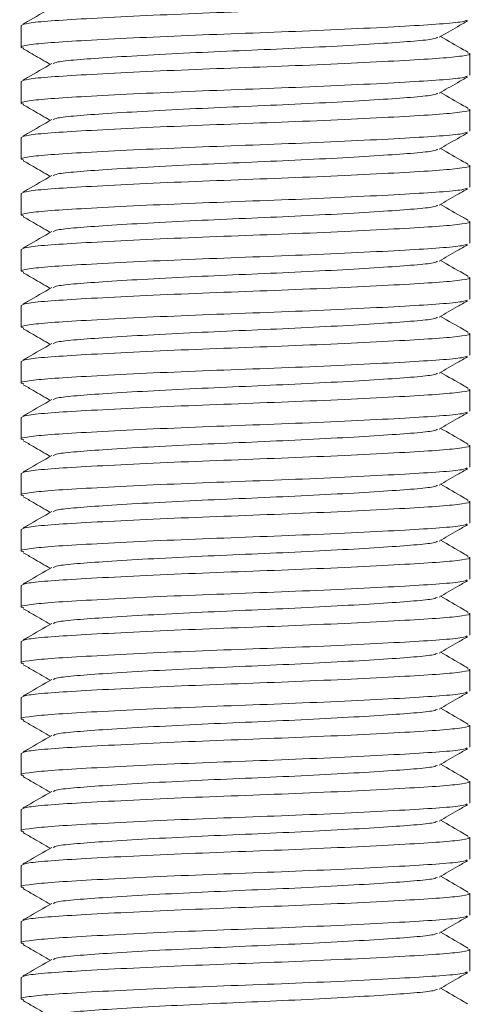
# Model space of a CAD drawing. Header units: millimetres. Extents: x 8 to 270, y 10 to 208.
# Tile 8 of 14: x 148.15 to 151.37, y 108.1 to 115.14. Entities that reach past the tile are written whole.
import ezdxf

# ---------------------------------------------------------------- set-up
doc = ezdxf.new("R2010")
doc.units = ezdxf.units.MM

msp = doc.modelspace()

# ---------------------------------------------------------------- linework, layer by layer
at = {"color": 7, "linetype": 'Continuous', "lineweight": 15}
for p, q in [((148.1578, 115.0939), (148.1578, 114.9386)), ((151.3578, 114.7386), (151.3578, 114.8939)), ((148.1578, 114.6939), (148.1578, 114.5386)), ((151.3578, 114.3386), (151.3578, 114.4939)), ((148.1578, 114.2939), (148.1578, 114.1386)), ((151.3578, 113.9386), (151.3578, 114.0939)), ((148.1578, 113.8939), (148.1578, 113.7386)), ((151.3578, 113.5386), (151.3578, 113.6939)), ((148.1578, 113.4939), (148.1578, 113.3386)), ((151.3578, 113.1386), (151.3578, 113.2939)), ((148.1578, 113.0939), (148.1578, 112.9386)), ((151.3578, 112.7386), (151.3578, 112.8939)), ((148.1578, 112.6939), (148.1578, 112.5386)), ((151.3578, 112.3386), (151.3578, 112.4939)), ((148.1578, 112.2939), (148.1578, 112.1386)), ((151.3578, 111.9386), (151.3578, 112.0939)), ((148.1578, 111.8939), (148.1578, 111.7386)), ((151.3578, 111.5386), (151.3578, 111.6939)), ((148.1578, 111.4939), (148.1578, 111.3386)), ((151.3578, 111.1386), (151.3578, 111.2939)), ((148.1578, 111.0939), (148.1578, 110.9386)), ((151.3578, 110.7386), (151.3578, 110.8939)), ((148.1578, 110.6939), (148.1578, 110.5386)), ((151.3578, 110.3386), (151.3578, 110.4939)), ((148.1578, 110.2939), (148.1578, 110.1386)), ((151.3578, 109.9386), (151.3578, 110.0939)), ((148.1578, 109.8939), (148.1578, 109.7386)), ((151.3578, 109.5386), (151.3578, 109.6939)), ((148.1578, 109.4939), (148.1578, 109.3386)), ((151.3578, 109.1386), (151.3578, 109.2939)), ((148.1578, 109.0939), (148.1578, 108.9386)), ((151.3578, 108.7386), (151.3578, 108.8939)), ((148.1578, 108.6939), (148.1578, 108.5386)), ((151.3578, 108.3386), (151.3578, 108.4939)), ((148.1578, 108.2939), (148.1578, 108.1386))]:
    msp.add_line(p, q, dxfattribs=at)
for points, knots in [([(148.1578, 115.0939), (148.1688, 115.0998), (148.1903, 115.1115), (148.3581, 115.1272), (148.6113, 115.1429), (148.9484, 115.1606), (149.3414, 115.1782), (149.7578, 115.1939), (150.1742, 115.2096), (150.5674, 115.2272), (150.9036, 115.2449), (151.1602, 115.2606), (151.3153, 115.2762), (151.3771, 115.2897), (151.3481, 115.2972), (151.3416, 115.2989)], [0, 0, 0, 0, 0.082767, 0.162705, 0.242643, 0.32541, 0.408177, 0.488115, 0.568053, 0.65082, 0.733587, 0.813525, 0.893463, 0.97623, 1, 1, 1, 1]), ([(148.3755, 115.2223), (148.3176, 115.1887), (148.2497, 115.1494), (148.1818, 115.1102), (148.1719, 115.1044)], [0, 0, 0, 0, 0.853267, 1, 1, 1, 1]), ([(151.3399, 115.133), (151.3314, 115.1289), (151.3111, 115.1192), (151.1563, 115.1052), (150.9047, 115.0895), (150.5671, 115.0719), (150.1743, 115.0542), (149.7578, 115.0386), (149.3414, 115.0229), (148.9482, 115.0052), (148.612, 114.9876), (148.3555, 114.9719), (148.2001, 114.9562), (148.1385, 114.9426), (148.1682, 114.9349), (148.1753, 114.9331)], [0, 0, 0, 0, 0.05785, 0.139792, 0.221734, 0.306576, 0.391418, 0.47336, 0.555301, 0.640143, 0.724986, 0.806927, 0.888869, 0.973711, 1, 1, 1, 1]), ([(151.1396, 115.0099), (151.1832, 115.0351), (151.251, 115.0744), (151.3188, 115.1137), (151.343, 115.1276)], [0, 0, 0, 0, 0.643999, 1, 1, 1, 1]), ([(151.3445, 114.904), (151.3345, 114.9098), (151.2698, 114.9472), (151.2052, 114.9846), (151.1506, 115.0163)], [0, 0, 0, 0, 0.155595, 1, 1, 1, 1]), ([(151.1285, 115.01), (151.1215, 115.0061), (151.1039, 114.9966), (150.9709, 114.9829), (150.7528, 114.9672), (150.4599, 114.9496), (150.1191, 114.9319), (149.7578, 114.9162), (149.3965, 114.9005), (149.0557, 114.8829), (148.7628, 114.8652), (148.5446, 114.8495), (148.411, 114.8357), (148.3935, 114.8261), (148.3863, 114.8222)], [0, 0, 0, 0, 0.057975, 0.144993, 0.232012, 0.322113, 0.412214, 0.499232, 0.586251, 0.676352, 0.766453, 0.853472, 0.94049, 1, 1, 1, 1]), ([(148.1578, 114.6939), (148.1688, 114.6998), (148.1903, 114.7115), (148.3581, 114.7272), (148.6113, 114.7429), (148.9484, 114.7606), (149.3414, 114.7782), (149.7578, 114.7939), (150.1742, 114.8096), (150.5674, 114.8272), (150.9036, 114.8449), (151.1602, 114.8606), (151.3153, 114.8762), (151.3771, 114.8897), (151.3481, 114.8972), (151.3416, 114.8989)], [0, 0, 0, 0, 0.082767, 0.162705, 0.242643, 0.32541, 0.408177, 0.488115, 0.568053, 0.65082, 0.733587, 0.813525, 0.893463, 0.97623, 1, 1, 1, 1]), ([(148.1722, 114.9279), (148.1964, 114.9139), (148.2607, 114.8767), (148.3249, 114.8394), (148.365, 114.8162)], [0, 0, 0, 0, 0.376332, 1, 1, 1, 1]), ([(148.3755, 114.8223), (148.3176, 114.7887), (148.2497, 114.7494), (148.1818, 114.7102), (148.1719, 114.7044)], [0, 0, 0, 0, 0.853267, 1, 1, 1, 1]), ([(151.3399, 114.733), (151.3314, 114.7289), (151.3111, 114.7192), (151.1563, 114.7052), (150.9047, 114.6895), (150.5671, 114.6719), (150.1743, 114.6542), (149.7578, 114.6386), (149.3414, 114.6229), (148.9482, 114.6052), (148.612, 114.5876), (148.3555, 114.5719), (148.2001, 114.5562), (148.1385, 114.5426), (148.1682, 114.5349), (148.1753, 114.5331)], [0, 0, 0, 0, 0.05785, 0.139792, 0.221734, 0.306576, 0.391418, 0.47336, 0.555301, 0.640143, 0.724986, 0.806927, 0.888869, 0.973711, 1, 1, 1, 1]), ([(151.1396, 114.6099), (151.1832, 114.6351), (151.251, 114.6744), (151.3188, 114.7137), (151.343, 114.7276)], [0, 0, 0, 0, 0.643999, 1, 1, 1, 1]), ([(151.1285, 114.61), (151.1215, 114.6061), (151.1039, 114.5966), (150.9709, 114.5829), (150.7528, 114.5672), (150.4599, 114.5496), (150.1191, 114.5319), (149.7578, 114.5162), (149.3965, 114.5005), (149.0557, 114.4829), (148.7628, 114.4652), (148.5446, 114.4495), (148.411, 114.4357), (148.3935, 114.4261), (148.3863, 114.4222)], [0, 0, 0, 0, 0.057975, 0.144993, 0.232012, 0.322113, 0.412214, 0.499232, 0.586251, 0.676352, 0.766453, 0.853472, 0.94049, 1, 1, 1, 1]), ([(151.3445, 114.504), (151.3345, 114.5098), (151.2698, 114.5472), (151.2052, 114.5846), (151.1506, 114.6163)], [0, 0, 0, 0, 0.155595, 1, 1, 1, 1]), ([(148.1722, 114.5279), (148.1964, 114.5139), (148.2607, 114.4767), (148.3249, 114.4394), (148.365, 114.4162)], [0, 0, 0, 0, 0.376332, 1, 1, 1, 1]), ([(148.1578, 114.2939), (148.1688, 114.2998), (148.1903, 114.3115), (148.3581, 114.3272), (148.6113, 114.3429), (148.9484, 114.3606), (149.3414, 114.3782), (149.7578, 114.3939), (150.1742, 114.4096), (150.5674, 114.4272), (150.9036, 114.4449), (151.1602, 114.4606), (151.3153, 114.4762), (151.3771, 114.4897), (151.3481, 114.4972), (151.3416, 114.4989)], [0, 0, 0, 0, 0.082767, 0.162705, 0.242643, 0.32541, 0.408177, 0.488115, 0.568053, 0.65082, 0.733587, 0.813525, 0.893463, 0.97623, 1, 1, 1, 1]), ([(148.3755, 114.4223), (148.3176, 114.3887), (148.2497, 114.3494), (148.1818, 114.3102), (148.1719, 114.3044)], [0, 0, 0, 0, 0.853267, 1, 1, 1, 1]), ([(151.3399, 114.333), (151.3314, 114.3289), (151.3111, 114.3192), (151.1563, 114.3052), (150.9047, 114.2895), (150.5671, 114.2719), (150.1743, 114.2542), (149.7578, 114.2386), (149.3414, 114.2229), (148.9482, 114.2052), (148.612, 114.1876), (148.3555, 114.1719), (148.2001, 114.1562), (148.1385, 114.1426), (148.1682, 114.1349), (148.1753, 114.1331)], [0, 0, 0, 0, 0.0578498, 0.1397917, 0.2217336, 0.3065756, 0.3914177, 0.4733595, 0.5553014, 0.6401435, 0.7249855, 0.8069274, 0.8888693, 0.9737113, 1, 1, 1, 1]), ([(151.1396, 114.2099), (151.1832, 114.2351), (151.251, 114.2744), (151.3188, 114.3137), (151.343, 114.3276)], [0, 0, 0, 0, 0.643999, 1, 1, 1, 1]), ([(151.1285, 114.21), (151.1215, 114.2061), (151.1039, 114.1966), (150.9709, 114.1829), (150.7528, 114.1672), (150.4599, 114.1496), (150.1191, 114.1319), (149.7578, 114.1162), (149.3965, 114.1005), (149.0557, 114.0829), (148.7628, 114.0652), (148.5446, 114.0495), (148.411, 114.0357), (148.3935, 114.0261), (148.3863, 114.0222)], [0, 0, 0, 0, 0.0579751, 0.1449933, 0.2320115, 0.3221129, 0.4122143, 0.4992325, 0.5862507, 0.676352, 0.7664534, 0.8534716, 0.9404898, 1, 1, 1, 1]), ([(151.3445, 114.104), (151.3345, 114.1098), (151.2698, 114.1472), (151.2052, 114.1846), (151.1506, 114.2163)], [0, 0, 0, 0, 0.155595, 1, 1, 1, 1]), ([(148.1578, 113.8939), (148.1688, 113.8998), (148.1903, 113.9115), (148.3581, 113.9272), (148.6113, 113.9429), (148.9484, 113.9606), (149.3414, 113.9782), (149.7578, 113.9939), (150.1742, 114.0096), (150.5674, 114.0272), (150.9036, 114.0449), (151.1602, 114.0606), (151.3153, 114.0762), (151.3771, 114.0897), (151.3481, 114.0972), (151.3416, 114.0989)], [0, 0, 0, 0, 0.082767, 0.162705, 0.242643, 0.32541, 0.408177, 0.488115, 0.568053, 0.65082, 0.733587, 0.813525, 0.893463, 0.97623, 1, 1, 1, 1]), ([(148.1722, 114.1279), (148.1964, 114.1139), (148.2607, 114.0767), (148.3249, 114.0394), (148.365, 114.0162)], [0, 0, 0, 0, 0.376332, 1, 1, 1, 1]), ([(148.3755, 114.0223), (148.3176, 113.9887), (148.2497, 113.9494), (148.1818, 113.9102), (148.1719, 113.9044)], [0, 0, 0, 0, 0.853267, 1, 1, 1, 1]), ([(151.3399, 113.933), (151.3314, 113.9289), (151.3111, 113.9192), (151.1563, 113.9052), (150.9047, 113.8895), (150.5671, 113.8719), (150.1743, 113.8542), (149.7578, 113.8386), (149.3414, 113.8229), (148.9482, 113.8052), (148.612, 113.7876), (148.3555, 113.7719), (148.2001, 113.7562), (148.1385, 113.7426), (148.1682, 113.7349), (148.1753, 113.7331)], [0, 0, 0, 0, 0.05785, 0.139792, 0.221734, 0.306576, 0.391418, 0.47336, 0.555301, 0.640143, 0.724986, 0.806927, 0.888869, 0.973711, 1, 1, 1, 1]), ([(151.1396, 113.8099), (151.1832, 113.8351), (151.251, 113.8744), (151.3188, 113.9137), (151.343, 113.9276)], [0, 0, 0, 0, 0.643999, 1, 1, 1, 1]), ([(151.3445, 113.704), (151.3345, 113.7098), (151.2698, 113.7472), (151.2052, 113.7846), (151.1506, 113.8163)], [0, 0, 0, 0, 0.155595, 1, 1, 1, 1]), ([(151.1285, 113.81), (151.1215, 113.8061), (151.1039, 113.7966), (150.9709, 113.7829), (150.7528, 113.7672), (150.4599, 113.7496), (150.1191, 113.7319), (149.7578, 113.7162), (149.3965, 113.7005), (149.0557, 113.6829), (148.7628, 113.6652), (148.5446, 113.6495), (148.411, 113.6357), (148.3935, 113.6261), (148.3863, 113.6222)], [0, 0, 0, 0, 0.057975, 0.144993, 0.232012, 0.322113, 0.412214, 0.499232, 0.586251, 0.676352, 0.766453, 0.853472, 0.94049, 1, 1, 1, 1]), ([(148.1578, 113.4939), (148.1688, 113.4998), (148.1903, 113.5115), (148.3581, 113.5272), (148.6113, 113.5429), (148.9484, 113.5606), (149.3414, 113.5782), (149.7578, 113.5939), (150.1742, 113.6096), (150.5674, 113.6272), (150.9036, 113.6449), (151.1602, 113.6606), (151.3153, 113.6762), (151.3771, 113.6897), (151.3481, 113.6972), (151.3416, 113.6989)], [0, 0, 0, 0, 0.082767, 0.162705, 0.242643, 0.32541, 0.408177, 0.488115, 0.568053, 0.65082, 0.733587, 0.813525, 0.893463, 0.97623, 1, 1, 1, 1]), ([(148.1722, 113.7279), (148.1964, 113.7139), (148.2607, 113.6767), (148.3249, 113.6394), (148.365, 113.6162)], [0, 0, 0, 0, 0.376332, 1, 1, 1, 1]), ([(148.3755, 113.6223), (148.3176, 113.5887), (148.2497, 113.5494), (148.1818, 113.5102), (148.1719, 113.5044)], [0, 0, 0, 0, 0.853267, 1, 1, 1, 1]), ([(151.3399, 113.533), (151.3314, 113.5289), (151.3111, 113.5192), (151.1563, 113.5052), (150.9047, 113.4895), (150.5671, 113.4719), (150.1743, 113.4542), (149.7578, 113.4386), (149.3414, 113.4229), (148.9482, 113.4052), (148.612, 113.3876), (148.3555, 113.3719), (148.2001, 113.3562), (148.1385, 113.3426), (148.1682, 113.3349), (148.1753, 113.3331)], [0, 0, 0, 0, 0.05785, 0.139792, 0.221734, 0.306576, 0.391418, 0.47336, 0.555301, 0.640143, 0.724986, 0.806927, 0.888869, 0.973711, 1, 1, 1, 1]), ([(151.1396, 113.4099), (151.1832, 113.4351), (151.251, 113.4744), (151.3188, 113.5137), (151.343, 113.5276)], [0, 0, 0, 0, 0.643999, 1, 1, 1, 1]), ([(151.1285, 113.41), (151.1215, 113.4061), (151.1039, 113.3966), (150.9709, 113.3829), (150.7528, 113.3672), (150.4599, 113.3496), (150.1191, 113.3319), (149.7578, 113.3162), (149.3965, 113.3005), (149.0557, 113.2829), (148.7628, 113.2652), (148.5446, 113.2495), (148.411, 113.2357), (148.3935, 113.2261), (148.3863, 113.2222)], [0, 0, 0, 0, 0.057975, 0.144993, 0.232012, 0.322113, 0.412214, 0.499232, 0.586251, 0.676352, 0.766453, 0.853472, 0.94049, 1, 1, 1, 1]), ([(151.3445, 113.304), (151.3345, 113.3098), (151.2698, 113.3472), (151.2052, 113.3846), (151.1506, 113.4163)], [0, 0, 0, 0, 0.155595, 1, 1, 1, 1]), ([(148.1722, 113.3279), (148.1964, 113.3139), (148.2607, 113.2767), (148.3249, 113.2394), (148.365, 113.2162)], [0, 0, 0, 0, 0.376332, 1, 1, 1, 1]), ([(148.1578, 113.0939), (148.1688, 113.0998), (148.1903, 113.1115), (148.3581, 113.1272), (148.6113, 113.1429), (148.9484, 113.1606), (149.3414, 113.1782), (149.7578, 113.1939), (150.1742, 113.2096), (150.5674, 113.2272), (150.9036, 113.2449), (151.1602, 113.2606), (151.3153, 113.2762), (151.3771, 113.2897), (151.3481, 113.2972), (151.3416, 113.2989)], [0, 0, 0, 0, 0.0827671, 0.162705, 0.2426428, 0.32541, 0.4081771, 0.488115, 0.5680528, 0.6508199, 0.7335871, 0.8135249, 0.8934628, 0.9762299, 1, 1, 1, 1]), ([(148.3755, 113.2223), (148.3176, 113.1887), (148.2497, 113.1494), (148.1818, 113.1102), (148.1719, 113.1044)], [0, 0, 0, 0, 0.853267, 1, 1, 1, 1]), ([(151.3399, 113.133), (151.3314, 113.1289), (151.3111, 113.1192), (151.1563, 113.1052), (150.9047, 113.0895), (150.5671, 113.0719), (150.1743, 113.0542), (149.7578, 113.0386), (149.3414, 113.0229), (148.9482, 113.0052), (148.612, 112.9876), (148.3555, 112.9719), (148.2001, 112.9562), (148.1385, 112.9426), (148.1682, 112.9349), (148.1753, 112.9331)], [0, 0, 0, 0, 0.0578498, 0.1397917, 0.2217336, 0.3065756, 0.3914177, 0.4733595, 0.5553014, 0.6401435, 0.7249855, 0.8069274, 0.8888693, 0.9737113, 1, 1, 1, 1]), ([(151.1396, 113.0099), (151.1832, 113.0351), (151.251, 113.0744), (151.3188, 113.1137), (151.343, 113.1276)], [0, 0, 0, 0, 0.643999, 1, 1, 1, 1]), ([(151.1285, 113.01), (151.1215, 113.0061), (151.1039, 112.9966), (150.9709, 112.9829), (150.7528, 112.9672), (150.4599, 112.9496), (150.1191, 112.9319), (149.7578, 112.9162), (149.3965, 112.9005), (149.0557, 112.8829), (148.7628, 112.8652), (148.5446, 112.8495), (148.411, 112.8357), (148.3935, 112.8261), (148.3863, 112.8222)], [0, 0, 0, 0, 0.057975, 0.144993, 0.232012, 0.322113, 0.412214, 0.499232, 0.586251, 0.676352, 0.766453, 0.853472, 0.94049, 1, 1, 1, 1]), ([(151.3445, 112.904), (151.3345, 112.9098), (151.2698, 112.9472), (151.2052, 112.9846), (151.1506, 113.0163)], [0, 0, 0, 0, 0.155595, 1, 1, 1, 1]), ([(148.1722, 112.9279), (148.1964, 112.9139), (148.2607, 112.8767), (148.3249, 112.8394), (148.365, 112.8162)], [0, 0, 0, 0, 0.376332, 1, 1, 1, 1]), ([(148.1578, 112.6939), (148.1688, 112.6998), (148.1903, 112.7115), (148.3581, 112.7272), (148.6113, 112.7429), (148.9484, 112.7606), (149.3414, 112.7782), (149.7578, 112.7939), (150.1742, 112.8096), (150.5674, 112.8272), (150.9036, 112.8449), (151.1602, 112.8606), (151.3153, 112.8762), (151.3771, 112.8897), (151.3481, 112.8972), (151.3416, 112.8989)], [0, 0, 0, 0, 0.082767, 0.162705, 0.242643, 0.32541, 0.408177, 0.488115, 0.568053, 0.65082, 0.733587, 0.813525, 0.893463, 0.97623, 1, 1, 1, 1]), ([(148.3755, 112.8223), (148.3176, 112.7887), (148.2497, 112.7494), (148.1818, 112.7102), (148.1719, 112.7044)], [0, 0, 0, 0, 0.853267, 1, 1, 1, 1]), ([(151.3399, 112.733), (151.3314, 112.7289), (151.3111, 112.7192), (151.1563, 112.7052), (150.9047, 112.6895), (150.5671, 112.6719), (150.1743, 112.6542), (149.7578, 112.6386), (149.3414, 112.6229), (148.9482, 112.6052), (148.612, 112.5876), (148.3555, 112.5719), (148.2001, 112.5562), (148.1385, 112.5426), (148.1682, 112.5349), (148.1753, 112.5331)], [0, 0, 0, 0, 0.05785, 0.139792, 0.221734, 0.306576, 0.391418, 0.47336, 0.555301, 0.640143, 0.724986, 0.806927, 0.888869, 0.973711, 1, 1, 1, 1]), ([(151.1396, 112.6099), (151.1832, 112.6351), (151.251, 112.6744), (151.3188, 112.7137), (151.343, 112.7276)], [0, 0, 0, 0, 0.643999, 1, 1, 1, 1]), ([(151.1285, 112.61), (151.1215, 112.6061), (151.1039, 112.5966), (150.9709, 112.5829), (150.7528, 112.5672), (150.4599, 112.5496), (150.1191, 112.5319), (149.7578, 112.5162), (149.3965, 112.5005), (149.0557, 112.4829), (148.7628, 112.4652), (148.5446, 112.4495), (148.411, 112.4357), (148.3935, 112.4261), (148.3863, 112.4222)], [0, 0, 0, 0, 0.057975, 0.144993, 0.232012, 0.322113, 0.412214, 0.499232, 0.586251, 0.676352, 0.766453, 0.853472, 0.94049, 1, 1, 1, 1]), ([(151.3445, 112.504), (151.3345, 112.5098), (151.2698, 112.5472), (151.2052, 112.5846), (151.1506, 112.6163)], [0, 0, 0, 0, 0.155595, 1, 1, 1, 1]), ([(148.1578, 112.2939), (148.1688, 112.2998), (148.1903, 112.3115), (148.3581, 112.3272), (148.6113, 112.3429), (148.9484, 112.3606), (149.3414, 112.3782), (149.7578, 112.3939), (150.1742, 112.4096), (150.5674, 112.4272), (150.9036, 112.4449), (151.1602, 112.4606), (151.3153, 112.4762), (151.3771, 112.4897), (151.3481, 112.4972), (151.3416, 112.4989)], [0, 0, 0, 0, 0.082767, 0.162705, 0.242643, 0.32541, 0.408177, 0.488115, 0.568053, 0.65082, 0.733587, 0.813525, 0.893463, 0.97623, 1, 1, 1, 1]), ([(148.1722, 112.5279), (148.1964, 112.5139), (148.2607, 112.4767), (148.3249, 112.4394), (148.365, 112.4162)], [0, 0, 0, 0, 0.376332, 1, 1, 1, 1]), ([(148.3755, 112.4223), (148.3176, 112.3887), (148.2497, 112.3494), (148.1818, 112.3102), (148.1719, 112.3044)], [0, 0, 0, 0, 0.853267, 1, 1, 1, 1]), ([(151.3399, 112.333), (151.3314, 112.3289), (151.3111, 112.3192), (151.1563, 112.3052), (150.9047, 112.2895), (150.5671, 112.2719), (150.1743, 112.2542), (149.7578, 112.2386), (149.3414, 112.2229), (148.9482, 112.2052), (148.612, 112.1876), (148.3555, 112.1719), (148.2001, 112.1562), (148.1385, 112.1426), (148.1682, 112.1349), (148.1753, 112.1331)], [0, 0, 0, 0, 0.05785, 0.139792, 0.221734, 0.306576, 0.391418, 0.47336, 0.555301, 0.640143, 0.724986, 0.806927, 0.888869, 0.973711, 1, 1, 1, 1]), ([(151.1396, 112.2099), (151.1832, 112.2351), (151.251, 112.2744), (151.3188, 112.3137), (151.343, 112.3276)], [0, 0, 0, 0, 0.643999, 1, 1, 1, 1]), ([(151.1285, 112.21), (151.1215, 112.2061), (151.1039, 112.1966), (150.9709, 112.1829), (150.7528, 112.1672), (150.4599, 112.1496), (150.1191, 112.1319), (149.7578, 112.1162), (149.3965, 112.1005), (149.0557, 112.0829), (148.7628, 112.0652), (148.5446, 112.0495), (148.411, 112.0357), (148.3935, 112.0261), (148.3863, 112.0222)], [0, 0, 0, 0, 0.057975, 0.144993, 0.232012, 0.322113, 0.412214, 0.499232, 0.586251, 0.676352, 0.766453, 0.853472, 0.94049, 1, 1, 1, 1]), ([(151.3445, 112.104), (151.3345, 112.1098), (151.2698, 112.1472), (151.2052, 112.1846), (151.1506, 112.2163)], [0, 0, 0, 0, 0.155595, 1, 1, 1, 1]), ([(148.1722, 112.1279), (148.1964, 112.1139), (148.2607, 112.0767), (148.3249, 112.0394), (148.365, 112.0162)], [0, 0, 0, 0, 0.376332, 1, 1, 1, 1]), ([(148.1578, 111.8939), (148.1688, 111.8998), (148.1903, 111.9115), (148.3581, 111.9272), (148.6113, 111.9429), (148.9484, 111.9606), (149.3414, 111.9782), (149.7578, 111.9939), (150.1742, 112.0096), (150.5674, 112.0272), (150.9036, 112.0449), (151.1602, 112.0606), (151.3153, 112.0762), (151.3771, 112.0897), (151.3481, 112.0972), (151.3416, 112.0989)], [0, 0, 0, 0, 0.082767, 0.162705, 0.242643, 0.32541, 0.408177, 0.488115, 0.568053, 0.65082, 0.733587, 0.813525, 0.893463, 0.97623, 1, 1, 1, 1]), ([(148.3755, 112.0223), (148.3176, 111.9887), (148.2497, 111.9494), (148.1818, 111.9102), (148.1719, 111.9044)], [0, 0, 0, 0, 0.853267, 1, 1, 1, 1]), ([(151.3399, 111.933), (151.3314, 111.9289), (151.3111, 111.9192), (151.1563, 111.9052), (150.9047, 111.8895), (150.5671, 111.8719), (150.1743, 111.8542), (149.7578, 111.8386), (149.3414, 111.8229), (148.9482, 111.8052), (148.612, 111.7876), (148.3555, 111.7719), (148.2001, 111.7562), (148.1385, 111.7426), (148.1682, 111.7349), (148.1753, 111.7331)], [0, 0, 0, 0, 0.05785, 0.139792, 0.221734, 0.306576, 0.391418, 0.47336, 0.555301, 0.640143, 0.724986, 0.806927, 0.888869, 0.973711, 1, 1, 1, 1]), ([(151.1396, 111.8099), (151.1832, 111.8351), (151.251, 111.8744), (151.3188, 111.9137), (151.343, 111.9276)], [0, 0, 0, 0, 0.643999, 1, 1, 1, 1]), ([(151.1285, 111.81), (151.1215, 111.8061), (151.1039, 111.7966), (150.9709, 111.7829), (150.7528, 111.7672), (150.4599, 111.7496), (150.1191, 111.7319), (149.7578, 111.7162), (149.3965, 111.7005), (149.0557, 111.6829), (148.7628, 111.6652), (148.5446, 111.6495), (148.411, 111.6357), (148.3935, 111.6261), (148.3863, 111.6222)], [0, 0, 0, 0, 0.057975, 0.144993, 0.232012, 0.322113, 0.412214, 0.499232, 0.586251, 0.676352, 0.766453, 0.853472, 0.94049, 1, 1, 1, 1]), ([(151.3445, 111.704), (151.3345, 111.7098), (151.2698, 111.7472), (151.2052, 111.7846), (151.1506, 111.8163)], [0, 0, 0, 0, 0.155595, 1, 1, 1, 1]), ([(148.1722, 111.7279), (148.1964, 111.7139), (148.2607, 111.6767), (148.3249, 111.6394), (148.365, 111.6162)], [0, 0, 0, 0, 0.376332, 1, 1, 1, 1]), ([(148.1578, 111.4939), (148.1688, 111.4998), (148.1903, 111.5115), (148.3581, 111.5272), (148.6113, 111.5429), (148.9484, 111.5606), (149.3414, 111.5782), (149.7578, 111.5939), (150.1742, 111.6096), (150.5674, 111.6272), (150.9036, 111.6449), (151.1602, 111.6606), (151.3153, 111.6762), (151.3771, 111.6897), (151.3481, 111.6972), (151.3416, 111.6989)], [0, 0, 0, 0, 0.082767, 0.162705, 0.242643, 0.32541, 0.408177, 0.488115, 0.568053, 0.65082, 0.733587, 0.813525, 0.893463, 0.97623, 1, 1, 1, 1]), ([(148.3755, 111.6223), (148.3176, 111.5887), (148.2497, 111.5494), (148.1818, 111.5102), (148.1719, 111.5044)], [0, 0, 0, 0, 0.853267, 1, 1, 1, 1]), ([(151.3399, 111.533), (151.3314, 111.5289), (151.3111, 111.5192), (151.1563, 111.5052), (150.9047, 111.4895), (150.5671, 111.4719), (150.1743, 111.4542), (149.7578, 111.4386), (149.3414, 111.4229), (148.9482, 111.4052), (148.612, 111.3876), (148.3555, 111.3719), (148.2001, 111.3562), (148.1385, 111.3426), (148.1682, 111.3349), (148.1753, 111.3331)], [0, 0, 0, 0, 0.05785, 0.139792, 0.221734, 0.306576, 0.391418, 0.47336, 0.555301, 0.640143, 0.724986, 0.806927, 0.888869, 0.973711, 1, 1, 1, 1]), ([(151.1396, 111.4099), (151.1832, 111.4351), (151.251, 111.4744), (151.3188, 111.5137), (151.343, 111.5276)], [0, 0, 0, 0, 0.643999, 1, 1, 1, 1]), ([(151.1285, 111.41), (151.1215, 111.4061), (151.1039, 111.3966), (150.9709, 111.3829), (150.7528, 111.3672), (150.4599, 111.3496), (150.1191, 111.3319), (149.7578, 111.3162), (149.3965, 111.3005), (149.0557, 111.2829), (148.7628, 111.2652), (148.5446, 111.2495), (148.411, 111.2357), (148.3935, 111.2261), (148.3863, 111.2222)], [0, 0, 0, 0, 0.057975, 0.144993, 0.232012, 0.322113, 0.412214, 0.499232, 0.586251, 0.676352, 0.766453, 0.853472, 0.94049, 1, 1, 1, 1]), ([(151.3445, 111.304), (151.3345, 111.3098), (151.2698, 111.3472), (151.2052, 111.3846), (151.1506, 111.4163)], [0, 0, 0, 0, 0.155595, 1, 1, 1, 1]), ([(148.1578, 111.0939), (148.1688, 111.0998), (148.1903, 111.1115), (148.3581, 111.1272), (148.6113, 111.1429), (148.9484, 111.1606), (149.3414, 111.1782), (149.7578, 111.1939), (150.1742, 111.2096), (150.5674, 111.2272), (150.9036, 111.2449), (151.1602, 111.2606), (151.3153, 111.2762), (151.3771, 111.2897), (151.3481, 111.2972), (151.3416, 111.2989)], [0, 0, 0, 0, 0.082767, 0.162705, 0.242643, 0.32541, 0.408177, 0.488115, 0.568053, 0.65082, 0.733587, 0.813525, 0.893463, 0.97623, 1, 1, 1, 1]), ([(148.1722, 111.3279), (148.1964, 111.3139), (148.2607, 111.2767), (148.3249, 111.2394), (148.365, 111.2162)], [0, 0, 0, 0, 0.376332, 1, 1, 1, 1]), ([(148.3755, 111.2223), (148.3176, 111.1887), (148.2497, 111.1494), (148.1818, 111.1102), (148.1719, 111.1044)], [0, 0, 0, 0, 0.853267, 1, 1, 1, 1]), ([(151.3399, 111.133), (151.3314, 111.1289), (151.3111, 111.1192), (151.1563, 111.1052), (150.9047, 111.0895), (150.5671, 111.0719), (150.1743, 111.0542), (149.7578, 111.0386), (149.3414, 111.0229), (148.9482, 111.0052), (148.612, 110.9876), (148.3555, 110.9719), (148.2001, 110.9562), (148.1385, 110.9426), (148.1682, 110.9349), (148.1753, 110.9331)], [0, 0, 0, 0, 0.05785, 0.139792, 0.221734, 0.306576, 0.391418, 0.47336, 0.555301, 0.640143, 0.724986, 0.806927, 0.888869, 0.973711, 1, 1, 1, 1]), ([(151.1396, 111.0099), (151.1832, 111.0351), (151.251, 111.0744), (151.3188, 111.1137), (151.343, 111.1276)], [0, 0, 0, 0, 0.643999, 1, 1, 1, 1]), ([(151.1285, 111.01), (151.1215, 111.0061), (151.1039, 110.9966), (150.9709, 110.9829), (150.7528, 110.9672), (150.4599, 110.9496), (150.1191, 110.9319), (149.7578, 110.9162), (149.3965, 110.9005), (149.0557, 110.8829), (148.7628, 110.8652), (148.5446, 110.8495), (148.411, 110.8357), (148.3935, 110.8261), (148.3863, 110.8222)], [0, 0, 0, 0, 0.057975, 0.144993, 0.232012, 0.322113, 0.412214, 0.499232, 0.586251, 0.676352, 0.766453, 0.853472, 0.94049, 1, 1, 1, 1]), ([(151.3445, 110.904), (151.3345, 110.9098), (151.2698, 110.9472), (151.2052, 110.9846), (151.1506, 111.0163)], [0, 0, 0, 0, 0.155595, 1, 1, 1, 1]), ([(148.1578, 110.6939), (148.1688, 110.6998), (148.1903, 110.7115), (148.3581, 110.7272), (148.6113, 110.7429), (148.9484, 110.7606), (149.3414, 110.7782), (149.7578, 110.7939), (150.1742, 110.8096), (150.5674, 110.8272), (150.9036, 110.8449), (151.1602, 110.8606), (151.3153, 110.8762), (151.3771, 110.8897), (151.3481, 110.8972), (151.3416, 110.8989)], [0, 0, 0, 0, 0.0827671, 0.162705, 0.2426428, 0.32541, 0.4081771, 0.488115, 0.5680528, 0.6508199, 0.7335871, 0.8135249, 0.8934628, 0.9762299, 1, 1, 1, 1]), ([(148.1722, 110.9279), (148.1964, 110.9139), (148.2607, 110.8767), (148.3249, 110.8394), (148.365, 110.8162)], [0, 0, 0, 0, 0.376332, 1, 1, 1, 1]), ([(148.3755, 110.8223), (148.3176, 110.7887), (148.2497, 110.7494), (148.1818, 110.7102), (148.1719, 110.7044)], [0, 0, 0, 0, 0.853267, 1, 1, 1, 1]), ([(151.3399, 110.733), (151.3314, 110.7289), (151.3111, 110.7192), (151.1563, 110.7052), (150.9047, 110.6895), (150.5671, 110.6719), (150.1743, 110.6542), (149.7578, 110.6386), (149.3414, 110.6229), (148.9482, 110.6052), (148.612, 110.5876), (148.3555, 110.5719), (148.2001, 110.5562), (148.1385, 110.5426), (148.1682, 110.5349), (148.1753, 110.5331)], [0, 0, 0, 0, 0.05785, 0.139792, 0.221734, 0.306576, 0.391418, 0.47336, 0.555301, 0.640143, 0.724986, 0.806927, 0.888869, 0.973711, 1, 1, 1, 1]), ([(151.1396, 110.6099), (151.1832, 110.6351), (151.251, 110.6744), (151.3188, 110.7137), (151.343, 110.7276)], [0, 0, 0, 0, 0.643999, 1, 1, 1, 1]), ([(151.1285, 110.61), (151.1215, 110.6061), (151.1039, 110.5966), (150.9709, 110.5829), (150.7528, 110.5672), (150.4599, 110.5496), (150.1191, 110.5319), (149.7578, 110.5162), (149.3965, 110.5005), (149.0557, 110.4829), (148.7628, 110.4652), (148.5446, 110.4495), (148.411, 110.4357), (148.3935, 110.4261), (148.3863, 110.4222)], [0, 0, 0, 0, 0.057975, 0.144993, 0.232012, 0.322113, 0.412214, 0.499232, 0.586251, 0.676352, 0.766453, 0.853472, 0.94049, 1, 1, 1, 1]), ([(151.3445, 110.504), (151.3345, 110.5098), (151.2698, 110.5472), (151.2052, 110.5846), (151.1506, 110.6163)], [0, 0, 0, 0, 0.155595, 1, 1, 1, 1]), ([(148.1722, 110.5279), (148.1964, 110.5139), (148.2607, 110.4767), (148.3249, 110.4394), (148.365, 110.4162)], [0, 0, 0, 0, 0.376332, 1, 1, 1, 1]), ([(148.1578, 110.2939), (148.1688, 110.2998), (148.1903, 110.3115), (148.3581, 110.3272), (148.6113, 110.3429), (148.9484, 110.3606), (149.3414, 110.3782), (149.7578, 110.3939), (150.1742, 110.4096), (150.5674, 110.4272), (150.9036, 110.4449), (151.1602, 110.4606), (151.3153, 110.4762), (151.3771, 110.4897), (151.3481, 110.4972), (151.3416, 110.4989)], [0, 0, 0, 0, 0.082767, 0.162705, 0.242643, 0.32541, 0.408177, 0.488115, 0.568053, 0.65082, 0.733587, 0.813525, 0.893463, 0.97623, 1, 1, 1, 1]), ([(148.3755, 110.4223), (148.3176, 110.3887), (148.2497, 110.3494), (148.1818, 110.3102), (148.1719, 110.3044)], [0, 0, 0, 0, 0.853267, 1, 1, 1, 1]), ([(151.3399, 110.333), (151.3314, 110.3289), (151.3111, 110.3192), (151.1563, 110.3052), (150.9047, 110.2895), (150.5671, 110.2719), (150.1743, 110.2542), (149.7578, 110.2386), (149.3414, 110.2229), (148.9482, 110.2052), (148.612, 110.1876), (148.3555, 110.1719), (148.2001, 110.1562), (148.1385, 110.1426), (148.1682, 110.1349), (148.1753, 110.1331)], [0, 0, 0, 0, 0.0578498, 0.1397917, 0.2217336, 0.3065756, 0.3914177, 0.4733595, 0.5553014, 0.6401435, 0.7249855, 0.8069274, 0.8888693, 0.9737113, 1, 1, 1, 1]), ([(151.1396, 110.2099), (151.1832, 110.2351), (151.251, 110.2744), (151.3188, 110.3137), (151.343, 110.3276)], [0, 0, 0, 0, 0.643999, 1, 1, 1, 1]), ([(151.1285, 110.21), (151.1215, 110.2061), (151.1039, 110.1966), (150.9709, 110.1829), (150.7528, 110.1672), (150.4599, 110.1496), (150.1191, 110.1319), (149.7578, 110.1162), (149.3965, 110.1005), (149.0557, 110.0829), (148.7628, 110.0652), (148.5446, 110.0495), (148.411, 110.0357), (148.3935, 110.0261), (148.3863, 110.0222)], [0, 0, 0, 0, 0.057975, 0.144993, 0.232012, 0.322113, 0.412214, 0.499232, 0.586251, 0.676352, 0.766453, 0.853472, 0.94049, 1, 1, 1, 1]), ([(151.3445, 110.104), (151.3345, 110.1098), (151.2698, 110.1472), (151.2052, 110.1846), (151.1506, 110.2163)], [0, 0, 0, 0, 0.155595, 1, 1, 1, 1]), ([(148.1578, 109.8939), (148.1688, 109.8998), (148.1903, 109.9115), (148.3581, 109.9272), (148.6113, 109.9429), (148.9484, 109.9606), (149.3414, 109.9782), (149.7578, 109.9939), (150.1742, 110.0096), (150.5674, 110.0272), (150.9036, 110.0449), (151.1602, 110.0606), (151.3153, 110.0762), (151.3771, 110.0897), (151.3481, 110.0972), (151.3416, 110.0989)], [0, 0, 0, 0, 0.0827671, 0.162705, 0.2426428, 0.32541, 0.4081771, 0.488115, 0.5680528, 0.6508199, 0.7335871, 0.8135249, 0.8934628, 0.9762299, 1, 1, 1, 1]), ([(148.1722, 110.1279), (148.1964, 110.1139), (148.2607, 110.0767), (148.3249, 110.0394), (148.365, 110.0162)], [0, 0, 0, 0, 0.3763322, 1, 1, 1, 1]), ([(148.3755, 110.0223), (148.3176, 109.9887), (148.2497, 109.9494), (148.1818, 109.9102), (148.1719, 109.9044)], [0, 0, 0, 0, 0.853267, 1, 1, 1, 1]), ([(151.3399, 109.933), (151.3314, 109.9289), (151.3111, 109.9192), (151.1563, 109.9052), (150.9047, 109.8895), (150.5671, 109.8719), (150.1743, 109.8542), (149.7578, 109.8386), (149.3414, 109.8229), (148.9482, 109.8052), (148.612, 109.7876), (148.3555, 109.7719), (148.2001, 109.7562), (148.1385, 109.7426), (148.1682, 109.7349), (148.1753, 109.7331)], [0, 0, 0, 0, 0.05785, 0.139792, 0.221734, 0.306576, 0.391418, 0.47336, 0.555301, 0.640143, 0.724986, 0.806927, 0.888869, 0.973711, 1, 1, 1, 1]), ([(151.1396, 109.8099), (151.1832, 109.8351), (151.251, 109.8744), (151.3188, 109.9137), (151.343, 109.9276)], [0, 0, 0, 0, 0.643999, 1, 1, 1, 1]), ([(151.1285, 109.81), (151.1215, 109.8061), (151.1039, 109.7966), (150.9709, 109.7829), (150.7528, 109.7672), (150.4599, 109.7496), (150.1191, 109.7319), (149.7578, 109.7162), (149.3965, 109.7005), (149.0557, 109.6829), (148.7628, 109.6652), (148.5446, 109.6495), (148.411, 109.6357), (148.3935, 109.6261), (148.3863, 109.6222)], [0, 0, 0, 0, 0.057975, 0.144993, 0.232012, 0.322113, 0.412214, 0.499232, 0.586251, 0.676352, 0.766453, 0.853472, 0.94049, 1, 1, 1, 1]), ([(151.3445, 109.704), (151.3345, 109.7098), (151.2698, 109.7472), (151.2052, 109.7846), (151.1506, 109.8163)], [0, 0, 0, 0, 0.155595, 1, 1, 1, 1]), ([(148.1578, 109.4939), (148.1688, 109.4998), (148.1903, 109.5115), (148.3581, 109.5272), (148.6113, 109.5429), (148.9484, 109.5606), (149.3414, 109.5782), (149.7578, 109.5939), (150.1742, 109.6096), (150.5674, 109.6272), (150.9036, 109.6449), (151.1602, 109.6606), (151.3153, 109.6762), (151.3771, 109.6897), (151.3481, 109.6972), (151.3416, 109.6989)], [0, 0, 0, 0, 0.082767, 0.162705, 0.242643, 0.32541, 0.408177, 0.488115, 0.568053, 0.65082, 0.733587, 0.813525, 0.893463, 0.97623, 1, 1, 1, 1]), ([(148.1722, 109.7279), (148.1964, 109.7139), (148.2607, 109.6767), (148.3249, 109.6394), (148.365, 109.6162)], [0, 0, 0, 0, 0.376332, 1, 1, 1, 1]), ([(148.3755, 109.6223), (148.3176, 109.5887), (148.2497, 109.5494), (148.1818, 109.5102), (148.1719, 109.5044)], [0, 0, 0, 0, 0.853267, 1, 1, 1, 1]), ([(151.3399, 109.533), (151.3314, 109.5289), (151.3111, 109.5192), (151.1563, 109.5052), (150.9047, 109.4895), (150.5671, 109.4719), (150.1743, 109.4542), (149.7578, 109.4386), (149.3414, 109.4229), (148.9482, 109.4052), (148.612, 109.3876), (148.3555, 109.3719), (148.2001, 109.3562), (148.1385, 109.3426), (148.1682, 109.3349), (148.1753, 109.3331)], [0, 0, 0, 0, 0.05785, 0.139792, 0.221734, 0.306576, 0.391418, 0.47336, 0.555301, 0.640143, 0.724986, 0.806927, 0.888869, 0.973711, 1, 1, 1, 1]), ([(151.1396, 109.4099), (151.1832, 109.4351), (151.251, 109.4744), (151.3188, 109.5137), (151.343, 109.5276)], [0, 0, 0, 0, 0.6439988, 1, 1, 1, 1]), ([(151.1285, 109.41), (151.1215, 109.4061), (151.1039, 109.3966), (150.9709, 109.3829), (150.7528, 109.3672), (150.4599, 109.3496), (150.1191, 109.3319), (149.7578, 109.3162), (149.3965, 109.3005), (149.0557, 109.2829), (148.7628, 109.2652), (148.5446, 109.2495), (148.411, 109.2357), (148.3935, 109.2261), (148.3863, 109.2222)], [0, 0, 0, 0, 0.057975, 0.144993, 0.232012, 0.322113, 0.412214, 0.499232, 0.586251, 0.676352, 0.766453, 0.853472, 0.94049, 1, 1, 1, 1]), ([(151.3445, 109.304), (151.3345, 109.3098), (151.2698, 109.3472), (151.2052, 109.3846), (151.1506, 109.4163)], [0, 0, 0, 0, 0.1555953, 1, 1, 1, 1]), ([(148.1722, 109.3279), (148.1964, 109.3139), (148.2607, 109.2767), (148.3249, 109.2394), (148.365, 109.2162)], [0, 0, 0, 0, 0.376332, 1, 1, 1, 1]), ([(148.1578, 109.0939), (148.1688, 109.0998), (148.1903, 109.1115), (148.3581, 109.1272), (148.6113, 109.1429), (148.9484, 109.1606), (149.3414, 109.1782), (149.7578, 109.1939), (150.1742, 109.2096), (150.5674, 109.2272), (150.9036, 109.2449), (151.1602, 109.2606), (151.3153, 109.2762), (151.3771, 109.2897), (151.3481, 109.2972), (151.3416, 109.2989)], [0, 0, 0, 0, 0.082767, 0.162705, 0.242643, 0.32541, 0.408177, 0.488115, 0.568053, 0.65082, 0.733587, 0.813525, 0.893463, 0.97623, 1, 1, 1, 1]), ([(148.3755, 109.2223), (148.3176, 109.1887), (148.2497, 109.1494), (148.1818, 109.1102), (148.1719, 109.1044)], [0, 0, 0, 0, 0.8532672, 1, 1, 1, 1]), ([(151.3399, 109.133), (151.3314, 109.1289), (151.3111, 109.1192), (151.1563, 109.1052), (150.9047, 109.0895), (150.5671, 109.0719), (150.1743, 109.0542), (149.7578, 109.0386), (149.3414, 109.0229), (148.9482, 109.0052), (148.612, 108.9876), (148.3555, 108.9719), (148.2001, 108.9562), (148.1385, 108.9426), (148.1682, 108.9349), (148.1753, 108.9331)], [0, 0, 0, 0, 0.05785, 0.139792, 0.221734, 0.306576, 0.391418, 0.47336, 0.555301, 0.640143, 0.724986, 0.806927, 0.888869, 0.973711, 1, 1, 1, 1]), ([(151.1396, 109.0099), (151.1832, 109.0351), (151.251, 109.0744), (151.3188, 109.1137), (151.343, 109.1276)], [0, 0, 0, 0, 0.643999, 1, 1, 1, 1]), ([(151.1285, 109.01), (151.1215, 109.0061), (151.1039, 108.9966), (150.9709, 108.9829), (150.7528, 108.9672), (150.4599, 108.9496), (150.1191, 108.9319), (149.7578, 108.9162), (149.3965, 108.9005), (149.0557, 108.8829), (148.7628, 108.8652), (148.5446, 108.8495), (148.411, 108.8357), (148.3935, 108.8261), (148.3863, 108.8222)], [0, 0, 0, 0, 0.057975, 0.144993, 0.232012, 0.322113, 0.412214, 0.499232, 0.586251, 0.676352, 0.766453, 0.853472, 0.94049, 1, 1, 1, 1]), ([(151.3445, 108.904), (151.3345, 108.9098), (151.2698, 108.9472), (151.2052, 108.9846), (151.1506, 109.0163)], [0, 0, 0, 0, 0.155595, 1, 1, 1, 1]), ([(148.1578, 108.6939), (148.1688, 108.6998), (148.1903, 108.7115), (148.3581, 108.7272), (148.6113, 108.7429), (148.9484, 108.7606), (149.3414, 108.7782), (149.7578, 108.7939), (150.1742, 108.8096), (150.5674, 108.8272), (150.9036, 108.8449), (151.1602, 108.8606), (151.3153, 108.8762), (151.3771, 108.8897), (151.3481, 108.8972), (151.3416, 108.8989)], [0, 0, 0, 0, 0.082767, 0.162705, 0.242643, 0.32541, 0.408177, 0.488115, 0.568053, 0.65082, 0.733587, 0.813525, 0.893463, 0.97623, 1, 1, 1, 1]), ([(148.1722, 108.9279), (148.1964, 108.9139), (148.2607, 108.8767), (148.3249, 108.8394), (148.365, 108.8162)], [0, 0, 0, 0, 0.376332, 1, 1, 1, 1]), ([(148.3755, 108.8223), (148.3176, 108.7887), (148.2497, 108.7494), (148.1818, 108.7102), (148.1719, 108.7044)], [0, 0, 0, 0, 0.853267, 1, 1, 1, 1]), ([(151.3399, 108.733), (151.3314, 108.7289), (151.3111, 108.7192), (151.1563, 108.7052), (150.9047, 108.6895), (150.5671, 108.6719), (150.1743, 108.6542), (149.7578, 108.6386), (149.3414, 108.6229), (148.9482, 108.6052), (148.612, 108.5876), (148.3555, 108.5719), (148.2001, 108.5562), (148.1385, 108.5426), (148.1682, 108.5349), (148.1753, 108.5331)], [0, 0, 0, 0, 0.0578498, 0.1397917, 0.2217336, 0.3065756, 0.3914177, 0.4733595, 0.5553014, 0.6401435, 0.7249855, 0.8069274, 0.8888693, 0.9737113, 1, 1, 1, 1]), ([(151.1396, 108.6099), (151.1832, 108.6351), (151.251, 108.6744), (151.3188, 108.7137), (151.343, 108.7276)], [0, 0, 0, 0, 0.643999, 1, 1, 1, 1]), ([(151.1285, 108.61), (151.1215, 108.6061), (151.1039, 108.5966), (150.9709, 108.5829), (150.7528, 108.5672), (150.4599, 108.5496), (150.1191, 108.5319), (149.7578, 108.5162), (149.3965, 108.5005), (149.0557, 108.4829), (148.7628, 108.4652), (148.5446, 108.4495), (148.411, 108.4357), (148.3935, 108.4261), (148.3863, 108.4222)], [0, 0, 0, 0, 0.057975, 0.144993, 0.232012, 0.322113, 0.412214, 0.499232, 0.586251, 0.676352, 0.766453, 0.853472, 0.94049, 1, 1, 1, 1]), ([(151.3445, 108.504), (151.3345, 108.5098), (151.2698, 108.5472), (151.2052, 108.5846), (151.1506, 108.6163)], [0, 0, 0, 0, 0.1555953, 1, 1, 1, 1]), ([(148.1578, 108.2939), (148.1688, 108.2998), (148.1903, 108.3115), (148.3581, 108.3272), (148.6113, 108.3429), (148.9484, 108.3606), (149.3414, 108.3782), (149.7578, 108.3939), (150.1742, 108.4096), (150.5674, 108.4272), (150.9036, 108.4449), (151.1602, 108.4606), (151.3153, 108.4762), (151.3771, 108.4897), (151.3481, 108.4972), (151.3416, 108.4989)], [0, 0, 0, 0, 0.082767, 0.162705, 0.242643, 0.32541, 0.408177, 0.488115, 0.568053, 0.65082, 0.733587, 0.813525, 0.893463, 0.97623, 1, 1, 1, 1]), ([(148.1722, 108.5279), (148.1964, 108.5139), (148.2607, 108.4767), (148.3249, 108.4394), (148.365, 108.4162)], [0, 0, 0, 0, 0.376332, 1, 1, 1, 1]), ([(148.3755, 108.4223), (148.3176, 108.3887), (148.2497, 108.3494), (148.1818, 108.3102), (148.1719, 108.3044)], [0, 0, 0, 0, 0.853267, 1, 1, 1, 1]), ([(151.3399, 108.333), (151.3314, 108.3289), (151.3111, 108.3192), (151.1563, 108.3052), (150.9047, 108.2895), (150.5671, 108.2719), (150.1743, 108.2542), (149.7578, 108.2386), (149.3414, 108.2229), (148.9482, 108.2052), (148.612, 108.1876), (148.3555, 108.1719), (148.2001, 108.1562), (148.1385, 108.1426), (148.1682, 108.1349), (148.1753, 108.1331)], [0, 0, 0, 0, 0.05785, 0.139792, 0.221734, 0.306576, 0.391418, 0.47336, 0.555301, 0.640143, 0.724986, 0.806927, 0.888869, 0.973711, 1, 1, 1, 1]), ([(151.1396, 108.2099), (151.1832, 108.2351), (151.251, 108.2744), (151.3188, 108.3137), (151.343, 108.3276)], [0, 0, 0, 0, 0.643999, 1, 1, 1, 1]), ([(151.1285, 108.21), (151.1215, 108.2061), (151.1039, 108.1966), (150.9709, 108.1829), (150.7528, 108.1672), (150.4599, 108.1496), (150.1191, 108.1319), (149.7578, 108.1162), (149.3965, 108.1005), (149.0557, 108.0829), (148.7628, 108.0652), (148.5446, 108.0495), (148.411, 108.0357), (148.3935, 108.0261), (148.3863, 108.0222)], [0, 0, 0, 0, 0.057975, 0.144993, 0.232012, 0.322113, 0.412214, 0.499232, 0.586251, 0.676352, 0.766453, 0.853472, 0.94049, 1, 1, 1, 1]), ([(151.3445, 108.104), (151.3345, 108.1098), (151.2698, 108.1472), (151.2052, 108.1846), (151.1506, 108.2163)], [0, 0, 0, 0, 0.155595, 1, 1, 1, 1]), ([(148.1722, 108.1279), (148.1964, 108.1139), (148.2607, 108.0767), (148.3249, 108.0394), (148.365, 108.0162)], [0, 0, 0, 0, 0.376332, 1, 1, 1, 1])]:
    msp.add_open_spline(points, degree=3, knots=knots, dxfattribs=at)

doc.saveas('drawing.dxf')
